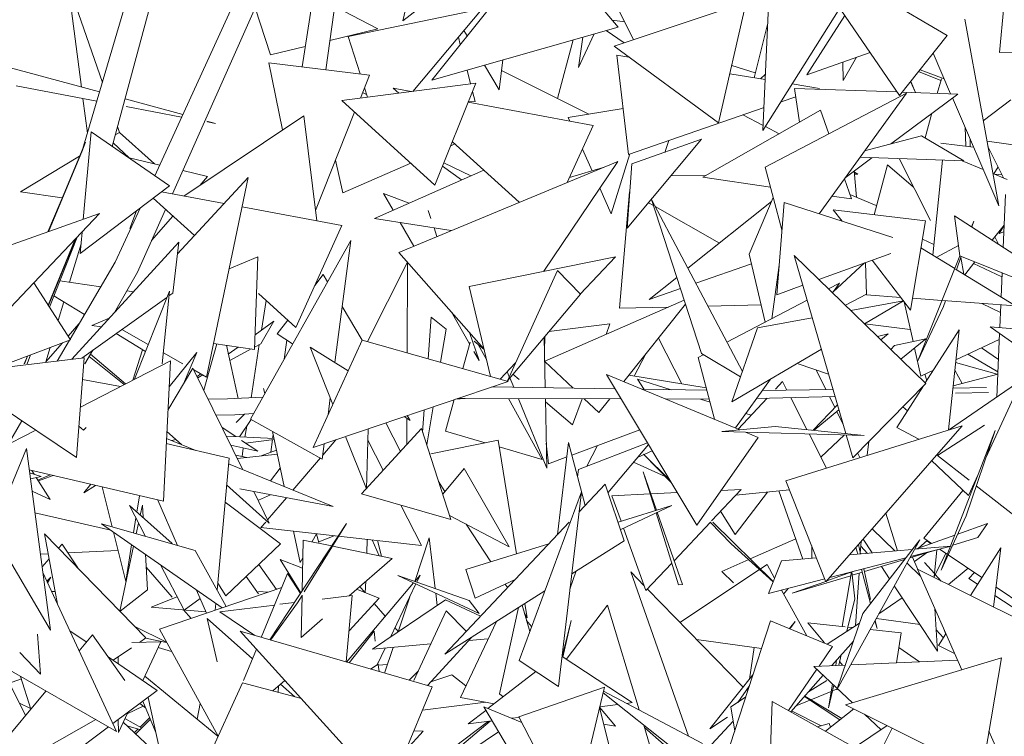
# Model space of a CAD drawing. Header units: millimetres. Extents: x -14485 to 13127, y -18923 to 3272.
# Tile 82 of 119: x 11577 to 11781, y 2545 to 2694. Entities that reach past the tile are written whole.
import ezdxf

# ---------------------------------------------------------------- set-up
doc = ezdxf.new("R2010")
doc.units = ezdxf.units.MM
doc.layers.add('G-IMPT', color=7, linetype='Continuous', lineweight=5)

# ---------------------------------------------------------------- blocks, each defined once
blk = doc.blocks.new('ÁRVORES ORNAMENTAIS - Pequeno e Médio Porte - Ipê-roxo-2865575-CORTE_CALÇADA')
at = {"layer": 'G-IMPT', "color": 253, "true_color": 0xaaaaaa}
for p, q in [((7864.64, 2661.49), (7903.95, 2747.49)), ((7900.08, 2683.48), (7909.32, 2747.84)), ((7868.28, 2657.72), (7907.22, 2745.42)), ((7895.18, 2684.08), (7903.27, 2736.53)), ((7849.51, 2666.43), (7869.38, 2734.14)), ((7855.8, 2667.58), (7873.63, 2733.62)), ((7948.32, 2721.36), (7963.95, 2689.69)), ((7992.89, 2717.62), (7990.8, 2670.84)), ((7945.52, 2710.64), (7922.08, 2681.33)), ((7945.52, 2710.64), (7960.79, 2692.32)), ((8019.11, 2678.1), (7998.19, 2708.74)), ((8029.02, 2690.57), (7998.19, 2708.74)), ((7919.2, 2707.35), (7916.08, 2693.6)), ((7932.64, 2706.52), (7916.08, 2693.6)), ((7853.75, 2680.86), (7846.56, 2701.66)), ((7846.56, 2701.66), (7849.41, 2679.88)), ((7901.96, 2696.6), (7910.87, 2691.94)), ((7987.31, 2697.51), (7959.93, 2688.34)), ((7987.31, 2697.51), (7981.59, 2672.45)), ((8040.74, 2696.6), (8039.86, 2687.03)), ((7885.42, 2696.34), (7888.61, 2686.54)), ((7932.53, 2696.11), (7904.76, 2690.36)), ((7918.16, 2678.99), (7932.53, 2696.11)), ((8006.73, 2696.24), (7990.8, 2670.84)), ((8007.76, 2694.74), (7999.9, 2682.41)), ((7960.79, 2692.32), (7922.08, 2681.33)), ((7962.11, 2693.42), (7959.55, 2693.8)), ((7988.95, 2681.83), (7991.8, 2693.17)), ((8032.66, 2693.95), (8039.73, 2655.22)), ((7900.95, 2689.53), (7910.87, 2691.94)), ((7907.21, 2682.62), (7904.76, 2690.36)), ((7928.74, 2691.59), (7929.4, 2690.49)), ((7955.79, 2690.9), (7952.55, 2683.91)), ((7962.01, 2689.04), (7958.29, 2691.61)), ((8019.11, 2678.1), (8029.02, 2690.57)), ((7888.61, 2686.54), (7895.83, 2688.29)), ((7927.62, 2690.26), (7928.01, 2688.75)), ((7951.41, 2689.66), (7948.15, 2677.53)), ((7953.41, 2690.23), (7952.55, 2683.91)), ((7981.59, 2672.45), (7959.93, 2688.34)), ((7962.91, 2665.92), (7960.51, 2686.5)), ((7962.99, 2686.09), (7960.51, 2686.5)), ((8013.01, 2687.05), (7999.9, 2682.41)), ((8026.12, 2686.92), (8029.74, 2678.49)), ((8042.5, 2687.1), (8039.86, 2687.03)), ((7853.16, 2678.86), (7827.74, 2685.77)), ((7888.27, 2684.92), (7891.1, 2670.98)), ((7888.27, 2684.92), (7909.17, 2682.38)), ((7933.01, 2684.43), (7936.07, 2679.29)), ((7936.8, 2685.51), (7936.07, 2679.29)), ((7984.31, 2684.39), (7989.21, 2682.84)), ((8007.43, 2681.27), (8007.39, 2685.06)), ((8010.23, 2686.07), (8007.43, 2681.27)), ((7907.27, 2677.61), (7909.17, 2682.38)), ((7929.4, 2683.41), (7930.14, 2680.52)), ((7936.54, 2683.33), (7954.68, 2674.27)), ((7991.28, 2681.44), (7983.92, 2682.65)), ((7990.28, 2681.61), (7991.33, 2682.56)), ((8027.7, 2681.23), (8023.09, 2683.11)), ((8028.41, 2681.6), (8023.39, 2683.48)), ((7835.88, 2680.16), (7852.61, 2676.99)), ((7931.23, 2680.66), (7903.4, 2677.12)), ((7931.23, 2680.66), (7922.75, 2659.52)), ((8002.55, 2679.59), (7996.88, 2680.53)), ((8021.42, 2681.01), (8022.44, 2678.74)), ((8022.47, 2678.74), (8021.47, 2681.07)), ((8026.97, 2678.58), (8027.81, 2681.61)), ((7908.55, 2678.36), (7907.74, 2678.78)), ((7908.73, 2677.79), (7908.11, 2679.73)), ((7915.24, 2678.62), (7914.1, 2679.65)), ((7914.1, 2679.65), (7917.84, 2678.95)), ((7930.55, 2678.96), (7931.08, 2676.9)), ((7991.24, 2663.25), (8020.56, 2678.65)), ((7997.32, 2679.61), (7998.41, 2672.6)), ((7997.32, 2679.61), (8018.59, 2678.87)), ((8002.43, 2653.59), (8020.56, 2678.65)), ((8017.23, 2668.05), (8031.2, 2678.44)), ((8019.7, 2678.84), (8031.2, 2678.44)), ((7849.72, 2677.53), (7850.66, 2670.34)), ((7870.44, 2674.16), (7858.46, 2677.42)), ((7903.4, 2677.12), (7922.75, 2659.52)), ((7929.66, 2676.74), (7955.54, 2671.88)), ((7929.68, 2676.8), (7931.08, 2676.9)), ((7994.57, 2676.84), (7997.59, 2677.88)), ((8030.11, 2677.63), (8039.73, 2655.22)), ((8036.51, 2672.9), (8042.24, 2677.26)), ((7858.66, 2675.84), (7870.2, 2673.65)), ((7895.52, 2673.94), (7870.66, 2657.27)), ((7895.52, 2673.94), (7898.23, 2652.13)), ((7897.96, 2654.29), (7906.09, 2674.67)), ((7950.4, 2673.59), (7961.8, 2675.41)), ((7962.91, 2665.92), (7991.02, 2675.62)), ((8002.77, 2675.08), (7978.34, 2661.21)), ((7986.61, 2674.1), (7990.85, 2671.92)), ((8004.46, 2670.19), (8002.77, 2675.08)), ((8024.42, 2669.33), (8025.83, 2674.44)), ((7877.19, 2672.33), (7875.39, 2672.82)), ((7875.53, 2672.64), (7877.19, 2672.33)), ((7950.76, 2672.78), (7950.4, 2673.59)), ((7849.78, 2652.41), (7851.41, 2670.61)), ((7867.67, 2659.4), (7851.41, 2670.61)), ((7856.44, 2669.96), (7857.29, 2670.47)), ((7857.34, 2670.47), (7856.91, 2671.7)), ((7864.58, 2663.92), (7857.29, 2670.47)), ((7950.21, 2660.1), (7955.54, 2671.88)), ((7991.33, 2671.68), (7994.19, 2670.21)), ((8032.92, 2667.6), (8032.73, 2671.53)), ((7842.5, 2649.84), (7850.26, 2668.46)), ((7850.26, 2668.46), (7849.51, 2666.43)), ((7859.29, 2665.18), (7856, 2668.32)), ((7926.04, 2667.71), (7926.87, 2668.07)), ((7940.24, 2655.96), (7926.37, 2668.53)), ((7978.06, 2669.04), (7962.63, 2650.57)), ((7978.06, 2669.04), (7963.62, 2663.92)), ((7970.43, 2666.33), (7971.3, 2668.82)), ((8011.87, 2666.63), (8023.69, 2669.76)), ((8023.69, 2669.76), (8032.48, 2664.59)), ((8027.69, 2668.22), (8034.5, 2667.41)), ((8033.81, 2669.01), (8033.78, 2667.49)), ((8044.7, 2667.61), (8037.29, 2668.63)), ((7842.42, 2649.81), (7849.51, 2666.43)), ((7842.57, 2649.86), (7849.51, 2666.43)), ((7955.34, 2662.5), (7953.33, 2667.01)), ((7959.32, 2653.58), (7963.21, 2666.03)), ((8040.69, 2661.04), (8037.48, 2667.57)), ((7836.75, 2658.14), (7849.03, 2665.51)), ((7859.31, 2665.17), (7865.64, 2663.67)), ((7903.61, 2657.91), (7902.12, 2664.71)), ((7903.61, 2657.91), (7917.74, 2664.08)), ((7960.68, 2664.45), (7915.24, 2645.58)), ((7924.61, 2664.15), (7930.17, 2661.46)), ((7945.36, 2641.67), (7960.68, 2664.45)), ((7963.62, 2663.92), (7962.63, 2650.57)), ((8007.85, 2661.07), (8013.42, 2665.22)), ((8010.91, 2665.3), (8032.48, 2664.59)), ((8016.61, 2663.76), (8013.85, 2653.39)), ((8016.61, 2663.76), (8022.02, 2659.12)), ((8019.04, 2665.03), (8025.53, 2652.18)), ((8028.02, 2664.73), (8026.06, 2644.97)), ((8032.15, 2664.6), (8036.48, 2662.79)), ((7870.42, 2662.55), (7875.57, 2661.33)), ((7932.86, 2662.65), (7910.21, 2652.57)), ((7924.34, 2663.48), (7928.24, 2660.6)), ((7957.65, 2663.2), (7950.66, 2661.08)), ((7991.24, 2663.25), (7994.74, 2650.27)), ((8010.18, 2657.03), (8009.75, 2662.49)), ((8009.77, 2662.22), (8010.51, 2661.83)), ((8009.8, 2661.83), (8010.51, 2661.83)), ((8038.51, 2661.95), (8041.46, 2660.72)), ((8038.68, 2661.87), (8039.57, 2663.31)), ((8038.83, 2661.81), (8040.38, 2661.66)), ((7869.31, 2645.3), (7884.03, 2661.09)), ((7873.95, 2659.48), (7875.57, 2661.33)), ((7875.37, 2619.7), (7884.03, 2661.09)), ((7971.71, 2661.44), (7978.87, 2661.51)), ((7992.35, 2659.14), (7978.34, 2661.21)), ((8009.15, 2656.66), (8007.7, 2660.86)), ((7836.75, 2658.14), (7845.42, 2656.86)), ((7849.14, 2645.34), (7867.67, 2659.4)), ((7866.01, 2658.14), (7879.02, 2655.71)), ((7917.38, 2655.76), (7912.08, 2657.82)), ((7914.09, 2654.3), (7912.08, 2657.82)), ((7959.32, 2653.58), (7956.95, 2658.9)), ((7961.07, 2633.98), (7963.11, 2658.15)), ((7872.84, 2649.08), (7864.28, 2656.83)), ((7968.07, 2655.31), (7967.07, 2655.88)), ((7978.03, 2624.55), (7967.67, 2656.57)), ((7967.67, 2656.57), (7986.54, 2620.85)), ((7975.23, 2642.26), (7992.56, 2656.1)), ((7987.91, 2645.18), (7992.93, 2656.97)), ((7995.19, 2655.93), (7993.68, 2636.77)), ((7995.19, 2655.93), (8017.72, 2648.63)), ((8009.15, 2656.66), (8005.09, 2657.26)), ((8014.32, 2655.31), (8008.83, 2657.59)), ((8040.64, 2646.61), (8041.11, 2657.58)), ((7816.15, 2640.55), (7853.18, 2653.61)), ((7826.91, 2625.99), (7853.18, 2653.61)), ((7856.43, 2643.53), (7861.57, 2654.77)), ((7860.83, 2654.21), (7859.42, 2650.56)), ((7861.06, 2641.47), (7866.85, 2654.5)), ((7882.76, 2655.02), (7903.45, 2651.16)), ((7921.34, 2654.23), (7921.9, 2652.6)), ((7981.75, 2647.47), (7968.45, 2655.09)), ((8007.2, 2652.04), (8005.4, 2654.38)), ((8024.51, 2652.13), (8005.4, 2654.38)), ((7863.97, 2648.02), (7868.4, 2653.1)), ((7910.21, 2652.57), (7926.14, 2650.1)), ((7918.34, 2646.87), (7915.55, 2651.75)), ((8021.41, 2633.6), (8024.51, 2652.13)), ((8031.66, 2644.86), (8030.57, 2653.18)), ((8030.57, 2653.18), (8062.11, 2632.59)), ((8034.53, 2652.06), (8034.07, 2650.9)), ((8034.53, 2652.06), (8034.11, 2650.87)), ((7849.14, 2645.34), (7849.54, 2649.78)), ((7893.9, 2630.01), (7903.45, 2651.16)), ((7922.56, 2650.66), (7923.16, 2648.87)), ((8040.83, 2651.23), (8038.35, 2648.1)), ((8040.83, 2651.13), (8039.78, 2649.5)), ((8040.78, 2649.86), (8039.78, 2649.5)), ((7842.53, 2634.59), (7848.12, 2648.29)), ((7842.55, 2634.55), (7848.25, 2648.42)), ((7842.78, 2634.21), (7848.51, 2648.7)), ((7869.59, 2647.71), (7847.39, 2623.38)), ((7869.59, 2647.71), (7868.38, 2637.11)), ((7884.47, 2610.97), (7905.27, 2648.07)), ((7905.27, 2648.07), (7901.97, 2622.68)), ((8023.88, 2648.34), (8026.28, 2647.19)), ((8039.64, 2647.26), (8038.88, 2648.77)), ((7849.32, 2647.31), (7846.95, 2639.36)), ((7932.92, 2625.58), (7915.24, 2645.58)), ((8002.4, 2639.94), (8017.3, 2645.36)), ((8023.57, 2646.5), (8030.58, 2642.2)), ((8031.38, 2646.99), (8026.75, 2644.54)), ((7856.43, 2643.53), (7847.06, 2627.59)), ((7886.03, 2644.64), (7880.07, 2642.18)), ((7885.32, 2625.42), (7886.03, 2644.64)), ((7908.78, 2627.04), (7917.04, 2643.51)), ((7916.97, 2624.72), (7917.04, 2643.51)), ((7960.18, 2644.68), (7929.87, 2638.52)), ((7952.89, 2636.93), (7960.18, 2644.68)), ((7987.91, 2645.18), (7991.24, 2631.06)), ((8007.97, 2607.98), (7997.3, 2644.91)), ((7997.3, 2644.91), (8024.58, 2618.36)), ((8011.88, 2643.39), (8005.33, 2637.29)), ((8012.27, 2636.74), (8012.05, 2643.45)), ((8021.41, 2633.6), (8013.43, 2643.95)), ((8031.65, 2644.86), (8022.9, 2623.04)), ((8031.94, 2644.75), (8030.95, 2641.97)), ((8031.66, 2644.86), (8062.11, 2632.59)), ((8031.86, 2644.54), (8032.5, 2641.02)), ((8034.78, 2643.61), (8032.65, 2640.93)), ((7861.06, 2641.47), (7856.25, 2633.1)), ((7937.8, 2618.92), (7948.17, 2641.82)), ((7952.94, 2636.88), (7948.17, 2641.82)), ((7976.86, 2639.18), (7988.39, 2643.17)), ((7992.65, 2631.81), (7994.16, 2642.93)), ((8030.76, 2642.08), (8043.21, 2634.45)), ((8034.51, 2643.27), (8040.37, 2640.47)), ((8040.2, 2636.29), (8040.41, 2641.34)), ((7847.15, 2627.44), (7839.52, 2639.24)), ((7844.93, 2639.66), (7853.42, 2638.41)), ((7897.84, 2638.73), (7899.56, 2640.96)), ((7900.44, 2639.47), (7899.56, 2640.96)), ((7967.17, 2635.82), (7972.9, 2640.39)), ((8004.4, 2638), (8006.7, 2639.21)), ((8005.24, 2637.18), (8006.7, 2639.21)), ((7858.84, 2637.61), (7860.19, 2637.41)), ((7860.42, 2619.25), (7867.67, 2637.55)), ((7867.67, 2637.55), (7866.18, 2622.45)), ((7934.28, 2619.82), (7929.87, 2638.52)), ((7967.17, 2635.82), (7973.66, 2638.07)), ((7993.68, 2636.77), (7999.08, 2638.74)), ((7850.06, 2632.69), (7843.71, 2636.56)), ((7845.75, 2635.32), (7844.59, 2631.4)), ((7867.14, 2636.23), (7849.51, 2623.64)), ((7868.38, 2637.11), (7867.57, 2636.53)), ((7893.9, 2630.01), (7886.14, 2637.03)), ((7886.76, 2629.42), (7887.71, 2635.61)), ((7937.8, 2618.92), (7952.94, 2636.88)), ((7974.44, 2635.63), (7945.53, 2623)), ((7983.34, 2626.9), (7999.97, 2635.66)), ((8012.27, 2636.9), (8007.9, 2634.59)), ((8019.97, 2635.5), (8009.05, 2633.48)), ((8011.87, 2630.73), (8019.97, 2635.5)), ((8012.27, 2636.74), (8019.39, 2636.22)), ((8021.94, 2627.05), (8020.09, 2635.3)), ((8021.81, 2636.04), (8027.92, 2635.58)), ((8028.09, 2635.57), (8043.21, 2634.45)), ((8028.67, 2635.53), (8028.25, 2634.34)), ((7907.65, 2627.36), (7903.49, 2634.36)), ((7929.93, 2626.58), (7926.08, 2633.32)), ((7961.07, 2633.98), (7971.2, 2634.21)), ((7961.92, 2618.76), (7974.71, 2634.8)), ((7979.38, 2634.4), (7990.4, 2634.66)), ((8028.25, 2634.34), (8022.9, 2623.04)), ((8036.23, 2634.97), (8040.06, 2633.12)), ((8039.93, 2629.95), (8040.13, 2634.68)), ((7855.16, 2631.89), (7851.59, 2630.42)), ((7889.33, 2631.27), (7885.43, 2628.46)), ((7886.64, 2626.62), (7889.33, 2631.27)), ((7890.05, 2628.67), (7892.24, 2631.51)), ((7921.96, 2632.09), (7921.32, 2623.49)), ((7921.96, 2632.09), (7925.06, 2629.64)), ((8001.03, 2632), (7989.69, 2629.9)), ((7846.68, 2628.17), (7848.89, 2630.71)), ((7853.55, 2630.13), (7851.59, 2630.42)), ((7863.28, 2626.47), (7857.78, 2629.55)), ((7923.91, 2622.76), (7925.06, 2629.64)), ((7959.05, 2630.74), (7946.39, 2629.12)), ((7959.05, 2630.74), (7958.24, 2628.55)), ((7984.34, 2614.53), (7989.69, 2629.9)), ((8021.37, 2629.57), (8011.91, 2630.75)), ((8031.48, 2629.46), (8024.48, 2618.46)), ((8029.28, 2608.72), (8031.48, 2629.46)), ((8078.09, 2626.74), (8037.94, 2630.11)), ((8071.42, 2606.5), (8037.94, 2630.11)), ((7847.15, 2627.44), (7831.21, 2621.4)), ((7846.92, 2627.35), (7844.37, 2623.01)), ((7862.69, 2624.99), (7856.6, 2628.7)), ((7890.05, 2628.67), (7893.23, 2626.59)), ((7891.45, 2623.43), (7892.02, 2627.38)), ((7907.65, 2627.36), (7897.46, 2605.06)), ((7907.65, 2627.36), (7937.93, 2618.79)), ((7928.53, 2621.45), (7930.03, 2626.96)), ((7929.92, 2628.97), (7931.92, 2623.1)), ((7930.92, 2627.13), (7932.97, 2625.39)), ((7945.44, 2627.99), (7945.64, 2617.46)), ((7945.56, 2628.13), (7945.49, 2625.14)), ((7974, 2618.29), (7969.11, 2627.77)), ((8016.8, 2628.68), (8014.54, 2628.13)), ((8016.8, 2628.68), (8015.24, 2627.45)), ((8018.1, 2626.21), (8024.6, 2627.64)), ((8024.6, 2627.64), (8019.41, 2623.39)), ((8030.83, 2623.3), (8039.82, 2627.47)), ((8039.31, 2615.55), (8039.87, 2628.75)), ((7842.05, 2622.85), (7845.5, 2626.81)), ((7842.94, 2625.84), (7842.05, 2622.85)), ((7851.74, 2625.24), (7850.14, 2622.45)), ((7862.1, 2625.35), (7860.05, 2619.06)), ((7874.81, 2616.95), (7877.5, 2626.57)), ((7885.32, 2625.42), (7876.83, 2626.67)), ((7879.49, 2626.28), (7881.9, 2615.25)), ((7881.9, 2625.92), (7879.88, 2624.47)), ((7884.61, 2625.52), (7880.18, 2623.13)), ((7884.6, 2615.4), (7886.3, 2626.43)), ((7886.64, 2626.62), (7885.33, 2625.91)), ((7901.55, 2614.03), (7896.85, 2625.87)), ((7896.85, 2625.87), (7904.72, 2620.96)), ((7931.92, 2623.1), (7930.83, 2625.01)), ((7933.45, 2623.35), (7931.73, 2626.45)), ((7984.34, 2614.53), (8002.92, 2625.46)), ((8018.1, 2626.21), (8017.33, 2625.41)), ((8023.53, 2619.91), (8022.24, 2625.7)), ((8039.64, 2623.34), (8036.13, 2625.76)), ((7849.96, 2623.7), (7822.57, 2620.34)), ((7837.56, 2622.45), (7838.22, 2624.05)), ((7837.58, 2622.45), (7838.24, 2624.06)), ((7838.12, 2622.45), (7838.85, 2624.29)), ((7849.96, 2623.7), (7848.39, 2603)), ((7867.86, 2623.09), (7849.18, 2613.45)), ((7858.24, 2618.13), (7851, 2623.95)), ((7851.29, 2624.45), (7858.54, 2618.28)), ((7870.46, 2622.45), (7866.4, 2624.72)), ((7867.86, 2623.09), (7866.42, 2593.91)), ((7867.59, 2617.65), (7873.33, 2624.78)), ((7870.6, 2618.28), (7873.33, 2624.78)), ((7951.41, 2617.37), (7945.54, 2622.9)), ((7964.06, 2619.89), (7966.42, 2624.4)), ((7977.38, 2623.76), (7978.43, 2624.31)), ((7977.38, 2623.76), (7980.78, 2610.93)), ((7978.03, 2624.55), (7986.16, 2619.74)), ((8039.53, 2620.75), (8033.27, 2624.43)), ((7867.35, 2612.79), (7872.54, 2621.57)), ((7882.91, 2600.47), (7872.54, 2621.57)), ((7875.37, 2619.7), (7872.73, 2621.17)), ((7936.29, 2619.25), (7939.49, 2622.66)), ((7998.12, 2622.45), (8004.42, 2620.26)), ((8001.82, 2621.17), (8003.85, 2617.09)), ((8023.53, 2619.91), (8026.18, 2621.14)), ((8030.6, 2621.13), (8032.13, 2618.34)), ((8039.37, 2620.26), (8030.77, 2622.72)), ((7822.57, 2620.34), (7848.39, 2603)), ((7857.53, 2617.76), (7849.62, 2619.17)), ((7874.18, 2620.36), (7873.41, 2619.81)), ((7874.6, 2620.13), (7873.53, 2619.55)), ((7937.93, 2618.79), (7897.46, 2605.06)), ((7938.18, 2619.77), (7937.76, 2620.82)), ((7939.09, 2617.56), (7938.29, 2619.51)), ((7938.94, 2620.29), (7940.21, 2619.2)), ((7977.1, 2588.92), (7958.37, 2620.23)), ((7958.37, 2620.23), (7986, 2608.76)), ((7979.04, 2617.48), (7962.96, 2620.06)), ((7966.14, 2617.14), (7964.8, 2619.27)), ((7964.8, 2619.27), (7971.77, 2617.05)), ((7985.09, 2609.14), (7992.36, 2619.24)), ((8024.37, 2620.3), (8024.8, 2618.96)), ((8044.52, 2619.14), (8029.5, 2608.79)), ((8039.51, 2620.3), (8030.25, 2617.84)), ((8044.52, 2619.14), (8037.04, 2602.93)), ((7887.2, 2617.33), (7887.43, 2616.25)), ((7934.53, 2617.63), (7960.16, 2617.24)), ((7965.8, 2617.15), (7979.19, 2616.94)), ((7990.69, 2616.93), (8005.33, 2617.11)), ((7994.88, 2618.77), (7993.41, 2617.19)), ((7995.78, 2616.99), (7994.88, 2618.77)), ((8009.42, 2602.96), (8024.58, 2618.36)), ((8024.1, 2617.88), (8018.57, 2609.19)), ((8030.2, 2617.42), (8037.16, 2617.51)), ((7879.71, 2615.14), (7875.71, 2615.12)), ((7879.71, 2615.14), (7887.02, 2615.53)), ((7901.02, 2615.37), (7900.57, 2611.86)), ((7924.97, 2608.45), (7926.76, 2615)), ((7927.04, 2615.09), (7928.99, 2615.23)), ((7927.44, 2615.23), (7928.99, 2615.23)), ((7927.44, 2615.23), (7961.41, 2615.16)), ((7945, 2602.59), (7937.98, 2615.21)), ((7945.94, 2600.78), (7940.05, 2615.2)), ((7945.68, 2615.19), (7945.94, 2600.78)), ((7953.28, 2615.18), (7951.27, 2609.77)), ((7956.78, 2612.31), (7953.74, 2615.17)), ((7956.78, 2612.31), (7959.05, 2615.16)), ((7970.64, 2615.14), (7979.67, 2615.12)), ((7977.85, 2615.12), (7979.84, 2614.49)), ((7991.68, 2615.33), (7985.69, 2608.89)), ((7989.46, 2615.22), (8005.75, 2615.66)), ((7999.92, 2608.79), (7996.58, 2615.41)), ((8004.58, 2615.63), (8005.72, 2613.35)), ((8030.73, 2616.33), (8037.59, 2616.52)), ((7920.53, 2612.88), (7920.19, 2608.23)), ((7921.04, 2605.6), (7922.36, 2613.5)), ((7945.69, 2614.53), (7951.27, 2609.77)), ((8006.25, 2613.91), (8001.2, 2608.66)), ((8006.56, 2612.86), (8001.4, 2608.64)), ((8020.81, 2612.7), (8019.8, 2613.5)), ((7881.24, 2611.88), (7877.34, 2611.81)), ((7881.24, 2611.88), (7885.13, 2612.15)), ((7881.53, 2610.29), (7883.26, 2612.02)), ((7882.19, 2607.3), (7884.61, 2610.89)), ((7884.47, 2610.97), (7899.37, 2602.68)), ((7916.38, 2611.48), (7917.58, 2610.7)), ((7916.9, 2605.7), (7916.92, 2611.12)), ((7917.58, 2610.7), (7916.99, 2611.68)), ((7987.25, 2612.13), (7988.37, 2611.77)), ((8006.13, 2612.51), (8007.38, 2610.01)), ((7839.93, 2608.68), (7828.49, 2602.77)), ((7837.07, 2610.6), (7834.2, 2605.72)), ((7849.82, 2608.69), (7848.88, 2609.5)), ((7850.39, 2609.21), (7849.82, 2608.69)), ((7878.61, 2609.22), (7881.42, 2607.34)), ((7883.34, 2607.24), (7883.69, 2609.53)), ((7919.94, 2609.01), (7907.48, 2595.43)), ((7908.52, 2596.49), (7908.87, 2608.93)), ((7912.59, 2610.19), (7915.59, 2604.27)), ((7919.94, 2609.01), (7926.05, 2590.15)), ((7951.16, 2603.5), (7965.26, 2608.71)), ((7982.28, 2608.42), (7993.34, 2609.45)), ((8011.82, 2607.59), (7993.34, 2609.45)), ((8032.11, 2609.6), (7995.54, 2598.17)), ((8003.86, 2577.17), (8032.11, 2609.6)), ((8023.14, 2606.8), (8018.57, 2609.19)), ((8036.75, 2609.73), (8027.02, 2603.41)), ((8038.97, 2608.6), (8027.78, 2579.6)), ((8038.97, 2608.6), (8032.95, 2590.9)), ((7873.14, 2604.46), (7867.07, 2606.95)), ((7867.14, 2608.39), (7870.15, 2605.69)), ((7869, 2606.72), (7868.13, 2606.51)), ((7889.39, 2606.91), (7879.48, 2607.45)), ((7889.42, 2606.76), (7883.44, 2605.98)), ((7888.67, 2604.08), (7889.05, 2606.71)), ((7889.07, 2608.41), (7891.48, 2596.97)), ((7889.08, 2606.93), (7889.21, 2607.78)), ((7902.18, 2606.66), (7899.48, 2603.49)), ((7908.52, 2596.49), (7904.21, 2607.35)), ((7908.81, 2606.56), (7911.98, 2600.34)), ((7921.9, 2603.77), (7935.84, 2606.61)), ((7924.97, 2608.45), (7933.14, 2606.06)), ((7939.7, 2583.01), (7935.84, 2606.61)), ((7977.1, 2588.92), (7989.84, 2607.17)), ((8011.82, 2607.59), (7982.28, 2608.42)), ((7987.16, 2608.28), (7989.84, 2607.17)), ((8003.95, 2600.79), (8000.36, 2607.91)), ((8007.7, 2607.71), (8002.79, 2603.09)), ((8009.42, 2602.96), (8008.05, 2607.7)), ((7837.99, 2604.83), (7830.93, 2587.72)), ((7842.99, 2567.15), (7837.99, 2604.83)), ((7867.01, 2605.88), (7880.03, 2602.88)), ((7885.99, 2604.28), (7880.42, 2605.55)), ((7882.65, 2606.52), (7885.99, 2604.28)), ((7882.72, 2603.2), (7882.99, 2604.96)), ((7886.7, 2603.32), (7889.88, 2604.55)), ((7899.78, 2605.84), (7899.37, 2602.68)), ((7936.06, 2605.2), (7945, 2602.59)), ((7946.32, 2601.71), (7945.85, 2605.98)), ((7950.47, 2606.1), (7948.19, 2587.02)), ((7950.47, 2606.1), (7953.89, 2593.06)), ((7966.88, 2606.02), (7952.5, 2600.51)), ((7954.25, 2601.18), (7956.5, 2605.47)), ((7967.08, 2605.68), (7958.62, 2595.68)), ((8012.74, 2606.33), (8012.44, 2603.45)), ((7877.54, 2575.43), (7880.03, 2602.88)), ((7883.73, 2602.99), (7881.44, 2603.47)), ((7890.06, 2603.69), (7881.78, 2602.77)), ((7898.98, 2602.9), (7893.29, 2596.23)), ((7946.32, 2601.71), (7950.12, 2603.11)), ((7967.84, 2604.41), (7964.88, 2603.08)), ((7971.83, 2597.73), (7965.99, 2603.69)), ((7971.5, 2598.29), (7965.99, 2603.69)), ((8010.4, 2603.95), (8010.89, 2602.97)), ((8033.6, 2598.26), (8027.02, 2603.41)), ((7838.57, 2600.42), (7866.42, 2593.91)), ((7901.65, 2592.81), (7879.92, 2601.69)), ((7890.67, 2600.79), (7888.61, 2598.14)), ((7928.81, 2600.72), (7924.36, 2595.37)), ((7938.18, 2584.45), (7928.81, 2600.72)), ((7952.5, 2600.51), (7952.34, 2598.98)), ((7963.96, 2602), (7970.51, 2599.08)), ((8033.42, 2595.1), (8025.79, 2602.35)), ((7838.65, 2599.84), (7841.03, 2599.08)), ((7838.82, 2598.54), (7841.03, 2599.08)), ((7839.13, 2600.29), (7839.6, 2599.54)), ((7840.05, 2598.84), (7842.95, 2594.26)), ((7840.39, 2598.29), (7842.89, 2599.41)), ((7843.57, 2599.25), (7840.47, 2598.17)), ((7968.48, 2591.99), (7965.98, 2600.01)), ((7968.73, 2592.06), (7965.98, 2600.01)), ((8035.44, 2599.47), (8033.42, 2595.1)), ((7849.89, 2595.64), (7851.33, 2597.44)), ((7849.89, 2595.64), (7852.33, 2597.2)), ((7855.77, 2588.61), (7853.73, 2596.88)), ((7879.52, 2597.29), (7888.38, 2589.35)), ((7882.29, 2596.47), (7901.65, 2592.81)), ((7923.51, 2597.98), (7924.83, 2595.95)), ((7952.65, 2591.75), (7958.03, 2597.45)), ((7961.98, 2585.71), (7958.03, 2597.45)), ((7986.25, 2596.33), (7980.13, 2589.83)), ((7982.14, 2596.13), (7986.25, 2596.33)), ((8003.86, 2577.17), (7995.54, 2598.17)), ((8044.73, 2589.54), (8035.06, 2597.11)), ((7839.16, 2596.01), (7842.95, 2594.26)), ((7861.43, 2595.07), (7860.89, 2591.68)), ((7888.38, 2589.35), (7885.15, 2595.93)), ((7888.62, 2595.28), (7886.14, 2594.15)), ((7891.94, 2594.65), (7888.03, 2590.06)), ((7907.48, 2595.43), (7926.05, 2590.15)), ((7953.13, 2595.9), (7940.21, 2560.88)), ((7948.38, 2555.45), (7953.13, 2595.9)), ((7959.45, 2595.06), (7967.4, 2595.44)), ((7959.45, 2595.06), (7961.35, 2589.76)), ((7967.56, 2595.45), (7973.05, 2595.71)), ((7985.04, 2587.02), (7991.76, 2595.83)), ((7996.28, 2596.29), (7985.15, 2595.16)), ((7999.07, 2581.92), (7994.11, 2596.07)), ((8032.29, 2596.17), (8024.16, 2586.22)), ((7862.71, 2586.61), (7859.36, 2593.04)), ((7868.26, 2585.12), (7859.36, 2593.04)), ((7862.05, 2593.07), (7861.62, 2591.04)), ((7862.05, 2593.07), (7862.21, 2590.51)), ((7865.29, 2594.17), (7869.34, 2584.71)), ((7890.73, 2585.06), (7879.2, 2593.7)), ((7915.68, 2593.1), (7919.94, 2584.76)), ((7971.91, 2593.06), (7960.78, 2589.58)), ((7961.21, 2588), (7971.91, 2593.06)), ((7855.5, 2587.9), (7839.76, 2591.49)), ((7860.7, 2590.47), (7860.2, 2587.34)), ((7938.18, 2584.45), (7925.78, 2590.97)), ((7973.28, 2576.57), (7968.63, 2591.51)), ((7974.08, 2576.62), (7968.88, 2591.63)), ((7985.04, 2587.02), (7982.02, 2591.84)), ((8018.7, 2583.64), (8016.29, 2591.44)), ((8032.95, 2590.9), (8027.78, 2579.6)), ((7878.61, 2571.78), (7853.57, 2589.24)), ((7853.57, 2589.24), (7873, 2583.66)), ((7861.26, 2589.39), (7860.79, 2587.17)), ((7887.63, 2589.58), (7886.66, 2588.45)), ((7886.66, 2588.45), (7919.94, 2584.76)), ((7888.46, 2565.15), (7904.42, 2589.27)), ((7904.42, 2589.27), (7895.65, 2575.14)), ((7924.77, 2562.2), (7950.61, 2589.58)), ((7929.26, 2589.14), (7934.33, 2581.33)), ((7961.87, 2588.32), (7966.52, 2575.36)), ((7979.9, 2589.58), (7972.36, 2581.57)), ((7984.21, 2585.1), (7979.86, 2589.54)), ((7992.95, 2577.27), (7980.38, 2589.58)), ((8018.13, 2583.59), (8013.44, 2588.17)), ((8037.38, 2589.3), (8031.21, 2587.1)), ((8035.4, 2586.4), (8037.38, 2589.3)), ((7842.99, 2567.15), (7830.93, 2587.72)), ((7862.8, 2565.57), (7841.76, 2587.17)), ((7844.44, 2572.57), (7841.76, 2587.17)), ((7858.59, 2577.23), (7856.04, 2587.52)), ((7893.42, 2587.7), (7894.79, 2581.21)), ((7898.2, 2587.17), (7897.26, 2585.53)), ((7898.69, 2585.32), (7898.15, 2587.09)), ((7901.82, 2586.77), (7898.63, 2585.52)), ((7918.57, 2577.27), (7921.55, 2586.35)), ((7921.55, 2586.35), (7922.82, 2575.78)), ((7997.6, 2586.11), (7988.18, 2581.94)), ((8030.58, 2586.87), (8022.48, 2583.97)), ((8024.16, 2586.22), (8025.75, 2585.14)), ((8035.4, 2586.4), (8030.17, 2584.82)), ((7845.43, 2585.01), (7844.68, 2584.17)), ((7845.43, 2585.01), (7848.64, 2580.11)), ((7860.24, 2584.59), (7857.38, 2571.13)), ((7859.81, 2584.89), (7858.59, 2577.23)), ((7890.73, 2585.06), (7879.36, 2574.29)), ((7895.42, 2585.85), (7895.19, 2575.31)), ((7895.42, 2585.85), (7901.35, 2584.63)), ((7901.52, 2584.59), (7913.85, 2582.05)), ((7908.72, 2586), (7908.61, 2583.13)), ((7911.21, 2582.59), (7909.7, 2585.89)), ((7910.86, 2585.76), (7911.69, 2582.49)), ((7946.36, 2585.09), (7929.17, 2579.72)), ((7961.98, 2585.71), (7951.13, 2578.86)), ((7984.21, 2585.1), (7992.9, 2577.16)), ((8000.95, 2582.08), (8000.91, 2584.63)), ((8006.13, 2554.74), (8023.32, 2585.9)), ((8010.1, 2584.33), (8010.46, 2582.92)), ((8010.6, 2584.91), (8011.03, 2582.97)), ((8011, 2583.1), (8011.16, 2585.55)), ((8012.47, 2583.09), (8011.1, 2584.61)), ((8011.51, 2570.6), (8023.32, 2585.9)), ((8013.49, 2583.18), (8011.59, 2586.04)), ((8021.4, 2582.42), (8029.85, 2584.62)), ((8029.85, 2584.62), (8022.25, 2583.95)), ((8023.1, 2584.19), (8024.87, 2585.74)), ((8024.85, 2585.72), (8025.62, 2585.09)), ((8040.14, 2584.27), (8033.84, 2574.36)), ((8038.66, 2571.96), (8040.14, 2584.27)), ((7840.89, 2582.94), (7842.52, 2583.02)), ((7846.6, 2583.21), (7856.99, 2583.71)), ((7862.67, 2582.9), (7863.12, 2575.53)), ((7879.41, 2572.05), (7873, 2583.66)), ((7895.34, 2582.18), (7894.79, 2581.21)), ((7913.85, 2582.05), (7904.93, 2574.29)), ((8001.88, 2582.16), (7994.66, 2581.53)), ((8004.64, 2578.06), (8020.44, 2582.17)), ((8021.79, 2583.91), (8008.74, 2582.77)), ((8027.11, 2583.9), (8021.25, 2582.14)), ((8021.85, 2582.32), (8022.95, 2579.77)), ((8024.63, 2583.16), (8022.25, 2581.39)), ((8026.31, 2578.23), (8026.85, 2583.83)), ((8028.71, 2583.14), (8026.31, 2578.23)), ((8027.45, 2583.99), (8029.05, 2582.91)), ((8029.24, 2582.79), (8036.21, 2578.08)), ((7842.72, 2581.96), (7841.24, 2580.3)), ((7862.84, 2580.21), (7868.26, 2574.04)), ((7870.69, 2571.33), (7865.79, 2580.72)), ((7889.91, 2575.63), (7886.23, 2580.8)), ((7890.62, 2581.85), (7894.91, 2574.89)), ((7890.62, 2581.85), (7895.29, 2580.02)), ((7971.88, 2581.06), (7966.52, 2575.36)), ((7987.84, 2581.79), (7982.3, 2579.33)), ((7990.28, 2579.88), (7991.64, 2580.79)), ((7993.22, 2577.95), (7991.64, 2580.79)), ((7991.94, 2574.75), (7994.66, 2581.53)), ((8020.17, 2581.82), (8011.84, 2579.31)), ((8017.07, 2577.8), (8015.36, 2580.37)), ((8023.48, 2578.37), (8020.68, 2581.1)), ((8024.29, 2581.22), (8026.37, 2578.92)), ((8033.37, 2580), (8029.32, 2576.61)), ((7856.69, 2546.15), (7841.4, 2579.15)), ((7843.03, 2578.19), (7842.24, 2577.34)), ((7842.4, 2576.99), (7843.03, 2578.19)), ((7886.14, 2574.67), (7883.6, 2578.31)), ((7892.18, 2578.89), (7886.73, 2565.65)), ((7892.18, 2578.89), (7894.85, 2574.8)), ((7931.95, 2570.61), (7915.03, 2578.51)), ((7929.83, 2573.32), (7915.03, 2578.51)), ((7918.58, 2577.26), (7919.66, 2578.54)), ((7918.98, 2577.12), (7919.66, 2578.54)), ((7931.11, 2573.79), (7929.17, 2579.72)), ((7950.75, 2575.64), (7952.06, 2579.45)), ((7966.15, 2576.38), (7963.37, 2579.24)), ((7963.37, 2579.24), (7975.36, 2545.16)), ((7973.57, 2568.78), (7990.07, 2579.75)), ((7984.69, 2577), (7982.3, 2579.33)), ((8009.02, 2578.46), (7996.88, 2574.81)), ((8009.45, 2579.31), (8004.04, 2577.37)), ((8007.25, 2567.93), (8009.15, 2579.23)), ((8009.84, 2573.64), (8009.24, 2579.25)), ((8011.43, 2579.19), (8009.31, 2578.55)), ((8010, 2568.09), (8010.73, 2578.98)), ((8011.27, 2579.78), (8013.11, 2572.68)), ((8011.71, 2579.9), (8013.12, 2573.54)), ((8052.73, 2564.97), (8022.83, 2579.83)), ((8022.83, 2579.83), (8032.06, 2558.92)), ((8026.55, 2578.73), (8027.79, 2577.36)), ((8033.54, 2577.87), (8034.68, 2579.11)), ((7890.99, 2576), (7865.58, 2567.34)), ((7879.36, 2574.29), (7877.68, 2576.93)), ((7904.38, 2560.54), (7918.33, 2576.97)), ((7908.23, 2574.95), (7907.15, 2576.22)), ((7908.39, 2577.3), (7908.3, 2574.93)), ((7913.51, 2565.73), (7918.8, 2576.75)), ((7931.11, 2573.79), (7939.4, 2577.7)), ((7937.33, 2576.73), (7937.8, 2576.01)), ((7973.28, 2576.57), (7974.08, 2576.62)), ((7991.94, 2574.75), (8003.62, 2577.79)), ((8003.81, 2577.29), (7996.88, 2574.81)), ((8027.04, 2562.83), (8018.04, 2576.34)), ((8033.54, 2577.87), (8035.33, 2576.7)), ((8039.16, 2576.09), (8044.94, 2572.19)), ((7843.97, 2575.16), (7843.23, 2575.18)), ((7857.44, 2571.07), (7863.12, 2575.53)), ((7869.27, 2574.05), (7863.89, 2571.95)), ((7873.29, 2575.49), (7875.35, 2570.67)), ((7888.12, 2575.02), (7886.14, 2575.21)), ((7895.17, 2574.36), (7894.23, 2572.85)), ((7895.17, 2574.45), (7894.97, 2565.63)), ((7905.59, 2574.37), (7899.32, 2573.6)), ((7905.59, 2574.37), (7904.33, 2560.56)), ((7906.48, 2575.64), (7911.16, 2573.81)), ((7915.13, 2566.82), (7917.52, 2574.08)), ((7922.94, 2574.82), (7923.24, 2572.29)), ((7945.54, 2575.33), (7924.77, 2562.2)), ((7986.69, 2555.35), (7966.83, 2575.69)), ((7999.89, 2566), (7994.62, 2575.45)), ((7996.03, 2575.82), (7995.07, 2574.65)), ((8014.85, 2570.55), (8019.68, 2573.88)), ((8038.94, 2574.33), (8044.08, 2570.97)), ((7863.89, 2571.95), (7875.23, 2570.97)), ((7870.69, 2571.33), (7874.04, 2573.74)), ((7877.17, 2571.29), (7877.3, 2572.7)), ((7889.5, 2572.38), (7878.11, 2570.98)), ((7888.63, 2565.1), (7894.23, 2572.85)), ((7893.58, 2572.89), (7890.58, 2572.52)), ((7904.92, 2567.03), (7911.16, 2573.81)), ((7924.92, 2573.43), (7909.78, 2563.21)), ((7912.45, 2570.04), (7910.15, 2572.71)), ((7924.92, 2573.43), (7932.19, 2570.06)), ((7931.95, 2570.61), (7929.83, 2573.32)), ((7936.16, 2553.96), (7940.09, 2571.88)), ((7942.41, 2566.86), (7940.81, 2572.34)), ((7941.87, 2569.75), (7941.38, 2572.7)), ((7950, 2561.09), (7958.55, 2572.38)), ((7965.11, 2550.59), (7958.55, 2572.38)), ((8008.22, 2566.93), (8009.84, 2573.64)), ((7870.61, 2571.37), (7872.17, 2569.59)), ((7878.11, 2570.98), (7885.39, 2566.04)), ((7918.38, 2556.72), (7925.11, 2571.15)), ((7929.22, 2566.92), (7925.11, 2571.15)), ((7941.32, 2570.59), (7941.87, 2569.75)), ((8011.51, 2570.6), (8006.13, 2554.74)), ((8026.45, 2571.64), (8027.04, 2562.83)), ((7867.04, 2564.68), (7860.49, 2567.94)), ((7884.89, 2561.18), (7875.5, 2569.59)), ((7875.5, 2569.59), (7877.59, 2560.57)), ((7899.42, 2569.5), (7894.97, 2565.63)), ((7928.02, 2553.2), (7935.5, 2568.98)), ((7942.8, 2567.91), (7941.73, 2569.19)), ((7951.02, 2569.18), (7949.15, 2561.65)), ((7949.31, 2561.54), (7951.02, 2569.18)), ((7992.34, 2569.09), (7982.58, 2538.93)), ((7992.34, 2569.09), (8005.26, 2563.8)), ((7997.45, 2568.94), (7996.29, 2567.47)), ((7997.45, 2568.94), (7996.38, 2567.43)), ((8003.56, 2564.5), (8000.13, 2568.71)), ((8007.87, 2567.86), (8000.13, 2568.71)), ((8004.13, 2564.26), (8010.84, 2568.64)), ((8009.39, 2567.69), (8008.43, 2567.8)), ((8014.04, 2569.08), (8014.46, 2567.48)), ((8014.09, 2569.16), (8014.46, 2567.48)), ((8014.33, 2569.6), (8023.39, 2568.3)), ((8028.1, 2567.89), (8028.76, 2566.36)), ((7820.23, 2566.99), (7856.69, 2546.15)), ((7840.89, 2558.02), (7840.3, 2566.32)), ((7847.01, 2567.03), (7850.39, 2564.73)), ((7848.94, 2562.87), (7851.72, 2566.22)), ((7858.4, 2556.72), (7851.72, 2566.22)), ((7877.75, 2545.14), (7865.58, 2567.34)), ((7912.97, 2533.19), (7882.35, 2566.92)), ((7882.35, 2566.92), (7922.17, 2555.39)), ((7910.11, 2566.92), (7904.94, 2560.38)), ((7910.37, 2564.85), (7910.11, 2566.92)), ((7915.15, 2566.89), (7914.46, 2567.7)), ((7921.18, 2555.68), (7930.41, 2565.7)), ((8019.45, 2566.58), (8013.05, 2567.29)), ((8018.53, 2560.39), (8019.45, 2566.58)), ((8028.26, 2565.57), (8026.74, 2567.26)), ((8028.77, 2566.37), (8027.25, 2563.98)), ((7859.88, 2564.59), (7865.91, 2564.74)), ((7862.8, 2565.57), (7861.43, 2564.63)), ((7862.13, 2556.72), (7865.91, 2564.74)), ((7862.73, 2565.52), (7867.07, 2564.63)), ((7909.78, 2563.21), (7921.9, 2564.29)), ((7929.75, 2564.99), (7933.78, 2565.35)), ((7990.48, 2563.35), (7977.03, 2565.24)), ((8002.44, 2559.68), (8005.26, 2563.8)), ((8009.57, 2564.88), (8005.06, 2559.8)), ((8030.56, 2562.32), (8027.25, 2563.98)), ((7836.65, 2562.52), (7840.89, 2558.02)), ((7854.98, 2561.59), (7865.14, 2554.65)), ((7859.8, 2563.51), (7855.99, 2560.9)), ((7857.01, 2560.2), (7857.01, 2561.59)), ((7865.35, 2563.55), (7868.1, 2562.74)), ((7885.72, 2563.21), (7883.05, 2556.72)), ((7910.76, 2559.98), (7912.42, 2563.44)), ((7912.31, 2558.25), (7914.07, 2563.59)), ((7949.11, 2561.67), (7963.67, 2552.11)), ((7987.99, 2556.99), (7988.99, 2563.56)), ((8006.52, 2559.86), (8007.05, 2562.04)), ((8023.28, 2560.6), (8019, 2563.56)), ((7909.38, 2559.09), (7910.76, 2559.98)), ((7911.16, 2558.58), (7910.93, 2560.36)), ((7912.91, 2560.05), (7910.99, 2559.9)), ((7948.38, 2555.45), (7940.21, 2560.88)), ((8007.88, 2559.92), (8001.38, 2559.63)), ((8001.38, 2559.63), (8009.35, 2552.09)), ((8005.89, 2559.83), (8006.07, 2560.94)), ((8007.29, 2559.89), (8006.71, 2560.62)), ((8040.26, 2561.38), (8007.93, 2551.67)), ((8031.16, 2560.94), (8009.01, 2559.97)), ((8040.26, 2561.38), (8036.36, 2538.39)), ((7838.88, 2550.75), (7836.8, 2557.52)), ((7862.53, 2557.58), (7877.73, 2545.17)), ((7917.4, 2556.77), (7919.31, 2558.71)), ((7921.9, 2556.43), (7926.26, 2557.87)), ((7929.17, 2555.63), (7926.26, 2557.87)), ((7943.67, 2558.58), (7933.75, 2550.87)), ((7988.72, 2557.92), (7979.8, 2546.65)), ((7996.13, 2550.47), (8002, 2559.04)), ((8003.3, 2557.81), (7996.57, 2550.22)), ((7836.94, 2557.07), (7830.74, 2554.82)), ((7837.82, 2549.47), (7834.45, 2556.17)), ((7882.85, 2556.24), (7872.73, 2534.23)), ((7882.85, 2556.24), (7895.04, 2552.94)), ((7889.14, 2554.54), (7891.62, 2556.71)), ((7890.28, 2555.53), (7890.23, 2554.25)), ((7893.66, 2553.31), (7890.74, 2555.93)), ((7987.94, 2555.5), (7985.58, 2552.16)), ((8004.08, 2556.72), (8000.23, 2554.36)), ((8004.4, 2551.03), (8005.24, 2555.98)), ((8004.4, 2551.03), (8005.53, 2555.71)), ((7823.66, 2532.4), (7842.02, 2554.53)), ((7855.93, 2547.78), (7865.14, 2554.65)), ((7912.97, 2533.19), (7922.17, 2555.39)), ((7936.16, 2553.96), (7936.89, 2553.31)), ((7940.13, 2549.17), (7957.92, 2555.35)), ((7951.24, 2527.67), (7957.92, 2555.35)), ((7972.07, 2542.65), (7957.65, 2554.15)), ((7978.27, 2543.62), (7957.72, 2554.51)), ((7987.61, 2554.48), (7987.72, 2555.18)), ((7999.4, 2553.41), (8006.74, 2548.53)), ((7999.46, 2553.48), (8007.13, 2548.83)), ((8000.72, 2552.71), (8004.98, 2554.46)), ((8005.25, 2554.57), (8006.28, 2554.99)), ((7838.83, 2550.91), (7836.54, 2552.01)), ((7862.23, 2551.4), (7858.87, 2549.78)), ((7862.7, 2551.04), (7861.52, 2551.95)), ((7862.13, 2552.4), (7864.83, 2545.92)), ((7863.22, 2553.21), (7865.74, 2541.8)), ((7874.01, 2551.96), (7873.4, 2548.71)), ((7933.32, 2552.22), (7920.16, 2550.55)), ((7928.02, 2553.2), (7935.06, 2551.89)), ((7960.7, 2551.72), (7956.93, 2551.23)), ((7963.67, 2552.11), (7962.53, 2551.96)), ((7984.15, 2551.23), (7987.2, 2553.22)), ((7992.09, 2534.53), (7992.73, 2552.38)), ((8012.6, 2541.21), (7992.73, 2552.38)), ((7997.67, 2551.47), (8000.55, 2552.64)), ((8007.93, 2551.67), (8032.75, 2539.29)), ((7857.07, 2545.95), (7859, 2550.07)), ((7933.29, 2550.51), (7929.67, 2547.7)), ((7938.22, 2542.28), (7932.86, 2551.24)), ((7932.86, 2551.24), (7940.76, 2547.96)), ((7960.21, 2547.21), (7956.91, 2551.14)), ((7956.91, 2551.14), (7960.55, 2536.26)), ((7984.15, 2551.23), (7984.94, 2546.22)), ((7996.72, 2550.39), (8002.86, 2547.33)), ((8009.65, 2550.81), (8003.75, 2546.19)), ((8011.86, 2549.71), (8015.29, 2546.46)), ((7852.42, 2548.59), (7823.66, 2532.4)), ((7857.07, 2545.95), (7857.06, 2548.62)), ((7858.04, 2548.03), (7864.95, 2541.54)), ((7861.9, 2546.86), (7858.4, 2548.79)), ((7858.81, 2547.3), (7861.54, 2546.51)), ((7860.62, 2545.6), (7863.7, 2548.63)), ((7863.56, 2548.98), (7861.57, 2547.04)), ((7909.27, 2527.26), (7934.23, 2548.29)), ((7924.17, 2540.92), (7933.85, 2548.24)), ((7934.6, 2548.34), (7929.67, 2547.7)), ((7940.19, 2549.06), (7938.6, 2548.86)), ((7940.13, 2549.17), (7951.24, 2527.67)), ((7957.75, 2547.67), (7960.21, 2547.21)), ((7971.6, 2529.02), (7966.06, 2547.45)), ((7984.61, 2548.29), (7977.11, 2540.19)), ((7983.41, 2549.1), (7979.8, 2546.65)), ((8002.08, 2547.12), (8004.53, 2547.77)), ((8004.82, 2547.02), (8004.53, 2547.77)), ((8009.82, 2542.78), (8016.6, 2547.35)), ((7842.81, 2537.98), (7855.02, 2547.1)), ((7861.14, 2546.62), (7860.36, 2545.86)), ((7914.51, 2531.68), (7935.96, 2546.06)), ((7916.76, 2542.35), (7920.34, 2546.16)), ((7918.39, 2546.28), (7920.34, 2546.16)), ((7966.21, 2546.93), (7970.3, 2543.35)), ((8015.27, 2542.08), (8017.64, 2546.83)), ((8037.68, 2546.17), (8040.21, 2540.43))]:
    blk.add_line(p, q, dxfattribs=at)

msp = doc.modelspace()

# ---------------------------------------------------------------- block references
at = {"layer": 'G-IMPT', "color": 253, "true_color": 0xaaaaaa}
msp.add_blockref('ÁRVORES ORNAMENTAIS - Pequeno e Médio Porte - Ipê-roxo-2865575-CORTE_CALÇADA', (3740.319, 0), dxfattribs=at)

doc.saveas('drawing.dxf')
